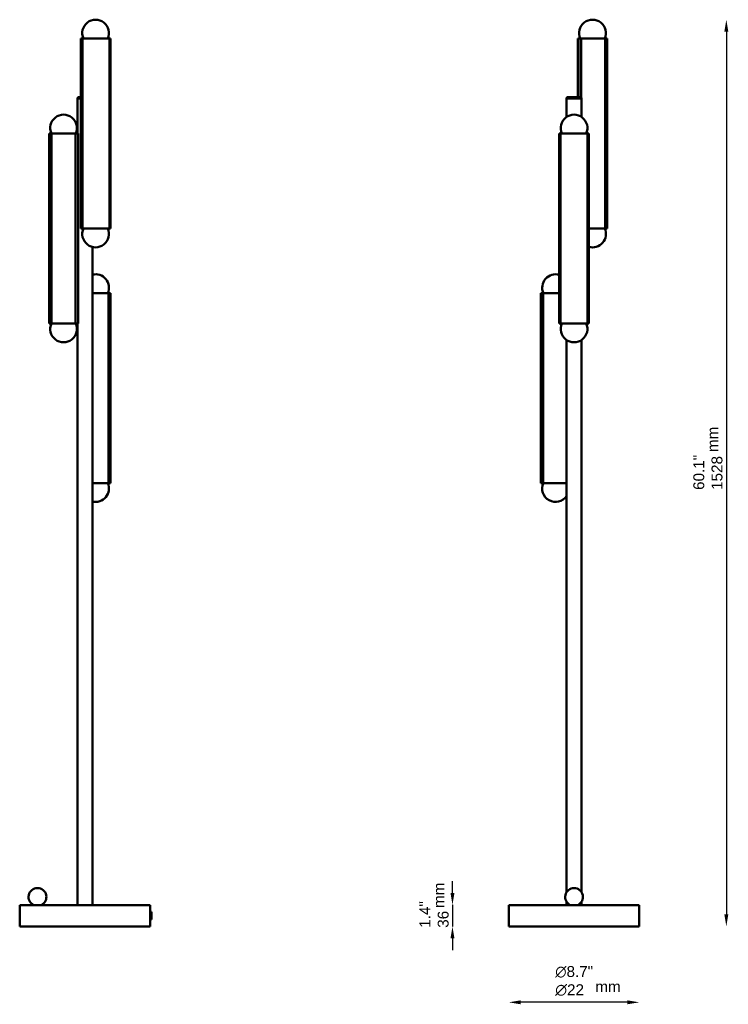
# Model space of a CAD drawing. Header units: millimetres. Extents: x 1056 to 2251, y 465 to 2125.
import ezdxf

# ---------------------------------------------------------------- set-up
doc = ezdxf.new("R2010")
doc.units = ezdxf.units.MM
doc.header["$LTSCALE"] = 8
for name, color, linetype, lineweight in [('Symbol (ISO)', 7, 'Continuous', 25), ('Widoczne (ISO)', 7, 'Continuous', 50), ('Wymiar (ISO)', 7, 'Continuous', 25)]:
    doc.layers.add(name, color=color, linetype=linetype, lineweight=lineweight)
doc.styles.add('Tekst notatki (ISO)', font='arial.ttf')
doc.dimstyles.new('Domyślne (ISO)', dxfattribs={"dimscale": 8, "dimtxt": 2.3, "dimasz": 2.5, "dimexe": 3.175, "dimexo": 0, "dimgap": 0.762, "dimtad": 1, "dimdec": 1, "dimlfac": 0.03937, "dimzin": 0, "dimdsep": 46, "dimtxsty": 'Tekst notatki (ISO)', "dimcen": 0.09, "dimdle": 10, "dimclrd": 256, "dimclre": 256, "dimclrt": 256, "dimazin": 2, "dimtfac": 1, "dimtmove": 0, "dimatfit": 3, "dimfxl": 0, "dimtolj": 1, "dimlwd": -1, "dimlwe": -1, "dimarcsym": 0})

# ---------------------------------------------------------------- blocks, each defined once
blk = doc.blocks.new('*D4')
at = {"layer": 'Defpoints', "color": 0, "transparency": 16777216}
for p in [(2022.1, 2124.6), (2100.9, 596.8), (2247.7, 596.8)]:
    blk.add_point(p, dxfattribs=at)
at = {"layer": 'Wymiar (ISO)', "transparency": 16777216}
blk.add_line((2247.7, 2104.6), (2247.7, 616.8), dxfattribs=at)
for points in [[(2244.3, 2104.6), (2251, 2104.6), (2247.7, 2124.6)], [(2244.3, 616.8), (2251, 616.8), (2247.7, 596.8)]]:
    blk.add_solid(points, dxfattribs=at)
at = {"layer": 'Wymiar (ISO)', "transparency": 16777216, "insert": (2192, 1332.2), "char_height": 18.4, "attachment_point": 1, "rotation": 90, "style": 'Tekst notatki (ISO)'}
blk.add_mtext('\\A1;60.1"\\P1528', dxfattribs=at)
blk = doc.blocks.new('*D5')
at = {"layer": 'Defpoints', "color": 0, "transparency": 16777216}
for p in [(1880.9, 632.8), (1786, 596.8), (1880.9, 596.8)]:
    blk.add_point(p, dxfattribs=at)
at = {"layer": 'Wymiar (ISO)', "transparency": 16777216}
for p, q in [((1786, 652.8), (1786, 672.8)), ((1786, 632.8), (1786, 596.8)), ((1786, 576.8), (1786, 556.8))]:
    blk.add_line(p, q, dxfattribs=at)
for points in [[(1782.7, 652.8), (1789.3, 652.8), (1786, 632.8)], [(1782.7, 576.8), (1789.3, 576.8), (1786, 596.8)]]:
    blk.add_solid(points, dxfattribs=at)
at = {"layer": 'Wymiar (ISO)', "transparency": 16777216, "insert": (1730.4, 594.4), "char_height": 18.4, "attachment_point": 1, "rotation": 90, "style": 'Tekst notatki (ISO)'}
blk.add_mtext('\\A1;1.4"\\P36', dxfattribs=at)
blk = doc.blocks.new('*D6')
at = {"layer": 'Defpoints', "color": 0, "transparency": 16777216}
for p in [(1880.9, 596.8), (2100.9, 596.8), (1880.9, 468.8)]:
    blk.add_point(p, dxfattribs=at)
at = {"layer": 'Wymiar (ISO)', "transparency": 16777216}
blk.add_line((2080.9, 468.8), (1900.9, 468.8), dxfattribs=at)
for points in [[(1900.9, 472.1), (1900.9, 465.5), (1880.9, 468.8)], [(2080.9, 472.1), (2080.9, 465.5), (2100.9, 468.8)]]:
    blk.add_solid(points, dxfattribs=at)
at = {"layer": 'Wymiar (ISO)', "transparency": 16777216, "insert": (1959.2, 529.9), "char_height": 18.4, "attachment_point": 1, "style": 'Tekst notatki (ISO)'}
blk.add_mtext('\\A1;{\\fAIGDT|b0|i0;\\ln}\\fArial|b0|i0;{\\H18.4000;8.7"}\\P∅22', dxfattribs=at)

msp = doc.modelspace()

# ---------------------------------------------------------------- linework, layer by layer
at = {"layer": 'Widoczne (ISO)'}
for p, q in [((1159.63, 2092.79), (1160.7, 2092.79)), ((1159.63, 2092.79), (1159.63, 1772.79)), ((1162.17, 2092.79), (1160.7, 2092.79)), ((1162.5, 2092.79), (1162.17, 2092.79)), ((1162.5, 2092.79), (1164.76, 2092.79)), ((1162.5, 2092.79), (1162.5, 1772.79)), ((1166.63, 2092.79), (1164.76, 2092.79)), ((1168.84, 2092.79), (1166.63, 2092.79)), ((1169.18, 2092.79), (1168.84, 2092.79)), ((1169.18, 2092.79), (1172.72, 2092.79)), ((1174.62, 2092.79), (1172.72, 2092.79)), ((1177.64, 2092.79), (1174.62, 2092.79)), ((1178.77, 2092.79), (1177.64, 2092.79)), ((1178.77, 2092.79), (1183.01, 2092.79)), ((1184.55, 2092.79), (1183.01, 2092.79)), ((1187.79, 2092.79), (1184.55, 2092.79)), ((1189.49, 2092.79), (1187.79, 2092.79)), ((1189.49, 2092.79), (1193.59, 2092.79)), ((1194.47, 2092.79), (1193.59, 2092.79)), ((1197.29, 2092.79), (1194.47, 2092.79)), ((1199.22, 2092.79), (1197.29, 2092.79)), ((1199.22, 2092.79), (1202.36, 2092.79)), ((1202.41, 2092.79), (1202.36, 2092.79)), ((1204.24, 2092.79), (1202.41, 2092.79)), ((1206.02, 2092.79), (1204.24, 2092.79)), ((1206.02, 2092.79), (1207.85, 2092.79)), ((1208.56, 2092.79), (1207.85, 2092.79)), ((1207.85, 2092.79), (1207.85, 1772.79)), ((1208.56, 2092.79), (1209.3, 2092.79)), ((1209.3, 2092.79), (1209.3, 1772.79)), ((1997.46, 2092.79), (1998.06, 2092.79)), ((1997.46, 2092.79), (1997.46, 1993.79)), ((1998.19, 2092.79), (1998.06, 2092.79)), ((1998.19, 2092.79), (1999.81, 2092.79)), ((1998.19, 2092.79), (1998.19, 1993.79)), ((2001.53, 2092.79), (1999.81, 2092.79)), ((2003.06, 2092.79), (2001.53, 2092.79)), ((2003.06, 2092.79), (2005.98, 2092.79)), ((2003.06, 2092.79), (2003.06, 1993.16)), ((2007.91, 2092.79), (2005.98, 2092.79)), ((2010.6, 2092.79), (2007.91, 2092.79)), ((2011.35, 2092.79), (2010.6, 2092.79)), ((2011.35, 2092.79), (2015.34, 2092.79)), ((2017.11, 2092.79), (2015.34, 2092.79)), ((2020.32, 2092.79), (2017.11, 2092.79)), ((2021.77, 2092.79), (2020.32, 2092.79)), ((2021.77, 2092.79), (2026.05, 2092.79)), ((2027.29, 2092.79), (2026.05, 2092.79)), ((2030.39, 2092.79), (2027.29, 2092.79)), ((2032.26, 2092.79), (2030.39, 2092.79)), ((2032.26, 2092.79), (2035.97, 2092.79)), ((2036.45, 2092.79), (2035.97, 2092.79)), ((2038.83, 2092.79), (2036.45, 2092.79)), ((2040.73, 2092.79), (2038.83, 2092.79)), ((2040.73, 2092.79), (2043.21, 2092.79)), ((2043.96, 2092.79), (2043.21, 2092.79)), ((2043.21, 2092.79), (2043.21, 1772.79)), ((2045.52, 2092.79), (2043.96, 2092.79)), ((2045.52, 2092.79), (2046.77, 2092.79)), ((2046.77, 2092.79), (2046.77, 1772.79)), ((1154.97, 1993.79), (1153.97, 1992.79)), ((1159.63, 1992.79), (1153.97, 1992.79)), ((1153.97, 1991.79), (1153.97, 1992.79)), ((1153.97, 1991.79), (1159.63, 1991.79)), ((1159.63, 1991.79), (1153.97, 1991.79)), ((1153.97, 1932.79), (1153.97, 1991.79)), ((1154.97, 1993.79), (1159.63, 1993.79)), ((1979.44, 1993.79), (1978.44, 1992.79)), ((2003.44, 1992.79), (1978.44, 1992.79)), ((1978.44, 1991.79), (1978.44, 1992.79)), ((1978.44, 1991.79), (2003.44, 1991.79)), ((2003.44, 1991.79), (1978.44, 1991.79)), ((1978.44, 1960.8), (1978.44, 1991.79)), ((1979.44, 1993.79), (2002.44, 1993.79)), ((2002.44, 1993.79), (2003.44, 1992.79)), ((2003.44, 1991.79), (2003.44, 1992.79)), ((2003.44, 1960.8), (2003.44, 1991.79)), ((1107.55, 1932.79), (1106.12, 1932.79)), ((1106.12, 1612.79), (1106.12, 1932.79)), ((1107.55, 1932.79), (1109.2, 1932.79)), ((1109.2, 1932.79), (1110.34, 1932.79)), ((1113.04, 1932.79), (1110.34, 1932.79)), ((1110.34, 1612.79), (1110.34, 1932.79)), ((1113.04, 1932.79), (1114.96, 1932.79)), ((1114.96, 1932.79), (1117.5, 1932.79)), ((1117.5, 1932.79), (1118.12, 1932.79)), ((1121.99, 1932.79), (1118.12, 1932.79)), ((1121.99, 1932.79), (1123.8, 1932.79)), ((1123.8, 1932.79), (1126.97, 1932.79)), ((1126.97, 1932.79), (1128.32, 1932.79)), ((1132.61, 1932.79), (1128.32, 1932.79)), ((1132.61, 1932.79), (1133.96, 1932.79)), ((1133.96, 1932.79), (1137.13, 1932.79)), ((1137.13, 1932.79), (1138.95, 1932.79)), ((1142.81, 1932.79), (1138.95, 1932.79)), ((1142.81, 1932.79), (1143.43, 1932.79)), ((1143.43, 1932.79), (1145.97, 1932.79)), ((1145.97, 1932.79), (1147.89, 1932.79)), ((1150.59, 1932.79), (1147.89, 1932.79)), ((1150.59, 1932.79), (1151.74, 1932.79)), ((1150.59, 1612.79), (1150.59, 1932.79)), ((1151.74, 1932.79), (1153.39, 1932.79)), ((1154.82, 1932.79), (1153.39, 1932.79)), ((1154.82, 1612.79), (1154.82, 1932.79)), ((1966.94, 1932.79), (1966.04, 1932.79)), ((1966.04, 1612.79), (1966.04, 1932.79)), ((1966.94, 1932.79), (1968.21, 1932.79)), ((1970.25, 1932.79), (1968.21, 1932.79)), ((1968.21, 1612.79), (1968.21, 1932.79)), ((1970.25, 1932.79), (1972.08, 1932.79)), ((1972.08, 1932.79), (1974.1, 1932.79)), ((1974.1, 1932.79), (1974.3, 1932.79)), ((1977.65, 1932.79), (1974.3, 1932.79)), ((1977.65, 1932.79), (1979.57, 1932.79)), ((1979.57, 1932.79), (1982.5, 1932.79)), ((1982.5, 1932.79), (1983.51, 1932.79)), ((1987.69, 1932.79), (1983.51, 1932.79)), ((1987.69, 1932.79), (1989.31, 1932.79)), ((1989.31, 1932.79), (1992.56, 1932.79)), ((1992.56, 1932.79), (1994.19, 1932.79)), ((1998.37, 1932.79), (1994.19, 1932.79)), ((1998.37, 1932.79), (1999.38, 1932.79)), ((1999.38, 1932.79), (2002.3, 1932.79)), ((2002.3, 1932.79), (2004.22, 1932.79)), ((2007.58, 1932.79), (2004.22, 1932.79)), ((2007.58, 1932.79), (2007.77, 1932.79)), ((2007.77, 1932.79), (2009.8, 1932.79)), ((2009.8, 1932.79), (2011.63, 1932.79)), ((2013.67, 1932.79), (2011.63, 1932.79)), ((2013.67, 1932.79), (2014.94, 1932.79)), ((2013.67, 1612.79), (2013.67, 1932.79)), ((2015.84, 1932.79), (2014.94, 1932.79)), ((2015.84, 1612.79), (2015.84, 1932.79)), ((1159.63, 1772.79), (1160.7, 1772.79)), ((1162.17, 1772.79), (1160.7, 1772.79)), ((1162.5, 1772.79), (1162.17, 1772.79)), ((1162.5, 1772.79), (1164.76, 1772.79)), ((1166.63, 1772.79), (1164.76, 1772.79)), ((1168.84, 1772.79), (1166.63, 1772.79)), ((1169.18, 1772.79), (1168.84, 1772.79)), ((1169.18, 1772.79), (1172.72, 1772.79)), ((1174.62, 1772.79), (1172.72, 1772.79)), ((1177.64, 1772.79), (1174.62, 1772.79)), ((1178.77, 1772.79), (1177.64, 1772.79)), ((1178.77, 1772.79), (1183.01, 1772.79)), ((1184.55, 1772.79), (1183.01, 1772.79)), ((1187.79, 1772.79), (1184.55, 1772.79)), ((1189.49, 1772.79), (1187.79, 1772.79)), ((1189.49, 1772.79), (1193.59, 1772.79)), ((1194.47, 1772.79), (1193.59, 1772.79)), ((1197.29, 1772.79), (1194.47, 1772.79)), ((1199.22, 1772.79), (1197.29, 1772.79)), ((1199.22, 1772.79), (1202.36, 1772.79)), ((1202.41, 1772.79), (1202.36, 1772.79)), ((1204.24, 1772.79), (1202.41, 1772.79)), ((1206.02, 1772.79), (1204.24, 1772.79)), ((1206.02, 1772.79), (1207.85, 1772.79)), ((1208.56, 1772.79), (1207.85, 1772.79)), ((1208.56, 1772.79), (1209.3, 1772.79)), ((2017.11, 1772.79), (2015.84, 1772.79)), ((2020.32, 1772.79), (2017.11, 1772.79)), ((2021.77, 1772.79), (2020.32, 1772.79)), ((2021.77, 1772.79), (2026.05, 1772.79)), ((2027.29, 1772.79), (2026.05, 1772.79)), ((2030.39, 1772.79), (2027.29, 1772.79)), ((2032.26, 1772.79), (2030.39, 1772.79)), ((2032.26, 1772.79), (2035.97, 1772.79)), ((2036.45, 1772.79), (2035.97, 1772.79)), ((2038.83, 1772.79), (2036.45, 1772.79)), ((2040.73, 1772.79), (2038.83, 1772.79)), ((2040.73, 1772.79), (2043.21, 1772.79)), ((2043.96, 1772.79), (2043.21, 1772.79)), ((2045.52, 1772.79), (2043.96, 1772.79)), ((2045.52, 1772.79), (2046.77, 1772.79)), ((1178.97, 632.79), (1178.97, 1741.67)), ((1179.44, 1663.79), (1178.97, 1663.79)), ((1179.44, 1663.79), (1181.14, 1663.79)), ((1181.14, 1663.79), (1184.38, 1663.79)), ((1184.38, 1663.79), (1185.92, 1663.79)), ((1190.16, 1663.79), (1185.92, 1663.79)), ((1190.16, 1663.79), (1191.29, 1663.79)), ((1191.29, 1663.79), (1194.32, 1663.79)), ((1194.32, 1663.79), (1196.21, 1663.79)), ((1199.76, 1663.79), (1196.21, 1663.79)), ((1199.76, 1663.79), (1200.1, 1663.79)), ((1200.1, 1663.79), (1202.3, 1663.79)), ((1202.3, 1663.79), (1204.18, 1663.79)), ((1206.43, 1663.79), (1204.18, 1663.79)), ((1206.43, 1663.79), (1206.76, 1663.79)), ((1206.43, 1343.79), (1206.43, 1663.79)), ((1206.76, 1663.79), (1208.24, 1663.79)), ((1209.3, 1663.79), (1208.24, 1663.79)), ((1209.3, 1343.79), (1209.3, 1663.79)), ((1936.35, 1663.79), (1935.1, 1663.79)), ((1935.1, 1343.79), (1935.1, 1663.79)), ((1936.35, 1663.79), (1937.92, 1663.79)), ((1937.92, 1663.79), (1938.67, 1663.79)), ((1941.14, 1663.79), (1938.67, 1663.79)), ((1938.67, 1343.79), (1938.67, 1663.79)), ((1941.14, 1663.79), (1943.04, 1663.79)), ((1943.04, 1663.79), (1945.42, 1663.79)), ((1945.42, 1663.79), (1945.9, 1663.79)), ((1949.62, 1663.79), (1945.9, 1663.79)), ((1949.62, 1663.79), (1951.48, 1663.79)), ((1951.48, 1663.79), (1954.58, 1663.79)), ((1954.58, 1663.79), (1955.83, 1663.79)), ((1960.1, 1663.79), (1955.83, 1663.79)), ((1960.1, 1663.79), (1961.56, 1663.79)), ((1961.56, 1663.79), (1964.77, 1663.79)), ((1964.77, 1663.79), (1966.04, 1663.79)), ((1107.55, 1612.79), (1106.12, 1612.79)), ((1107.55, 1612.79), (1109.2, 1612.79)), ((1109.2, 1612.79), (1110.34, 1612.79)), ((1113.04, 1612.79), (1110.34, 1612.79)), ((1113.04, 1612.79), (1114.96, 1612.79)), ((1114.96, 1612.79), (1117.5, 1612.79)), ((1117.5, 1612.79), (1118.12, 1612.79)), ((1121.99, 1612.79), (1118.12, 1612.79)), ((1121.99, 1612.79), (1123.8, 1612.79)), ((1123.8, 1612.79), (1126.97, 1612.79)), ((1126.97, 1612.79), (1128.32, 1612.79)), ((1132.61, 1612.79), (1128.32, 1612.79)), ((1132.61, 1612.79), (1133.96, 1612.79)), ((1133.96, 1612.79), (1137.13, 1612.79)), ((1137.13, 1612.79), (1138.95, 1612.79)), ((1142.81, 1612.79), (1138.95, 1612.79)), ((1142.81, 1612.79), (1143.43, 1612.79)), ((1143.43, 1612.79), (1145.97, 1612.79)), ((1145.97, 1612.79), (1147.89, 1612.79)), ((1150.59, 1612.79), (1147.89, 1612.79)), ((1150.59, 1612.79), (1151.74, 1612.79)), ((1151.74, 1612.79), (1153.39, 1612.79)), ((1154.82, 1612.79), (1153.39, 1612.79)), ((1153.97, 632.79), (1153.97, 1612.79)), ((1966.94, 1612.79), (1966.04, 1612.79)), ((1966.94, 1612.79), (1968.21, 1612.79)), ((1970.25, 1612.79), (1968.21, 1612.79)), ((1970.25, 1612.79), (1972.08, 1612.79)), ((1972.08, 1612.79), (1974.1, 1612.79)), ((1974.1, 1612.79), (1974.3, 1612.79)), ((1977.65, 1612.79), (1974.3, 1612.79)), ((1977.65, 1612.79), (1979.57, 1612.79)), ((1979.57, 1612.79), (1982.5, 1612.79)), ((1982.5, 1612.79), (1983.51, 1612.79)), ((1987.69, 1612.79), (1983.51, 1612.79)), ((1987.69, 1612.79), (1989.31, 1612.79)), ((1989.31, 1612.79), (1992.56, 1612.79)), ((1992.56, 1612.79), (1994.19, 1612.79)), ((1998.37, 1612.79), (1994.19, 1612.79)), ((1998.37, 1612.79), (1999.38, 1612.79)), ((1999.38, 1612.79), (2002.3, 1612.79)), ((2002.3, 1612.79), (2004.22, 1612.79)), ((2007.58, 1612.79), (2004.22, 1612.79)), ((2007.58, 1612.79), (2007.77, 1612.79)), ((2007.77, 1612.79), (2009.8, 1612.79)), ((2009.8, 1612.79), (2011.63, 1612.79)), ((2013.67, 1612.79), (2011.63, 1612.79)), ((2013.67, 1612.79), (2014.94, 1612.79)), ((2015.84, 1612.79), (2014.94, 1612.79)), ((1978.44, 654.64), (1978.44, 1584.78)), ((2003.44, 654.64), (2003.44, 1584.78)), ((1179.44, 1343.79), (1178.97, 1343.79)), ((1179.44, 1343.79), (1181.14, 1343.79)), ((1181.14, 1343.79), (1184.38, 1343.79)), ((1184.38, 1343.79), (1185.92, 1343.79)), ((1190.16, 1343.79), (1185.92, 1343.79)), ((1190.16, 1343.79), (1191.29, 1343.79)), ((1191.29, 1343.79), (1194.32, 1343.79)), ((1194.32, 1343.79), (1196.21, 1343.79)), ((1199.76, 1343.79), (1196.21, 1343.79)), ((1199.76, 1343.79), (1200.1, 1343.79)), ((1200.1, 1343.79), (1202.3, 1343.79)), ((1202.3, 1343.79), (1204.18, 1343.79)), ((1206.43, 1343.79), (1204.18, 1343.79)), ((1206.43, 1343.79), (1206.76, 1343.79)), ((1206.76, 1343.79), (1208.24, 1343.79)), ((1209.3, 1343.79), (1208.24, 1343.79)), ((1936.35, 1343.79), (1935.1, 1343.79)), ((1936.35, 1343.79), (1937.92, 1343.79)), ((1937.92, 1343.79), (1938.67, 1343.79)), ((1941.14, 1343.79), (1938.67, 1343.79)), ((1941.14, 1343.79), (1943.04, 1343.79)), ((1943.04, 1343.79), (1945.42, 1343.79)), ((1945.42, 1343.79), (1945.9, 1343.79)), ((1949.62, 1343.79), (1945.9, 1343.79)), ((1949.62, 1343.79), (1951.48, 1343.79)), ((1951.48, 1343.79), (1954.58, 1343.79)), ((1954.58, 1343.79), (1955.83, 1343.79)), ((1960.1, 1343.79), (1955.83, 1343.79)), ((1960.1, 1343.79), (1961.56, 1343.79)), ((1961.56, 1343.79), (1964.77, 1343.79)), ((1964.77, 1343.79), (1966.53, 1343.79)), ((1970.52, 1343.79), (1966.53, 1343.79)), ((1970.52, 1343.79), (1971.28, 1343.79)), ((1971.28, 1343.79), (1973.96, 1343.79)), ((1973.96, 1343.79), (1975.89, 1343.79)), ((1978.44, 1343.79), (1975.89, 1343.79)), ((1276.47, 632.79), (1056.47, 632.79)), ((1056.47, 632.79), (1056.47, 596.79)), ((1276.47, 632.79), (1276.47, 621.29)), ((2100.94, 632.79), (1880.94, 632.79)), ((1880.94, 632.79), (1880.94, 596.79)), ((1978.44, 632.79), (1978.44, 638.06)), ((2003.44, 632.79), (2003.44, 638.06)), ((2100.94, 632.79), (2100.94, 596.79)), ((1276.47, 621.29), (1276.47, 608.29)), ((1278.47, 621.29), (1276.47, 621.29)), ((1278.47, 608.29), (1278.47, 621.29)), ((1278.47, 608.29), (1276.47, 608.29)), ((1276.47, 608.29), (1276.47, 596.79)), ((1056.47, 596.79), (1276.47, 596.79)), ((1880.94, 596.79), (2100.94, 596.79))]:
    msp.add_line(p, q, dxfattribs=at)
for centre, radius, start, end in [((1184.47, 2102.09), 22.5, 335.5856, 204.4144), ((2022.11, 2102.09), 22.5, 335.5856, 204.4144), ((1130.47, 1942.09), 22.5, 335.5856, 204.4144), ((1990.94, 1942.09), 22.5, 335.5856, 204.4144), ((1184.47, 1763.49), 22.5, 155.5856, 24.4144), ((2022.11, 1763.49), 22.5, 253.80102, 24.4144), ((1184.47, 1673.09), 22.5, 335.5856, 104.149), ((1959.76, 1673.09), 22.5, 73.80102, 204.4144), ((1130.47, 1603.49), 22.5, 155.5856, 24.4144), ((1990.94, 1603.49), 22.5, 155.5856, 24.4144), ((1184.47, 1334.49), 22.5, 255.851, 24.4144), ((1959.76, 1334.49), 22.5, 155.5856, 326.10748), ((1086.47, 646.35), 15, 295.31528, 244.68472), ((1990.94, 646.35), 15, 295.31528, 244.68472)]:
    msp.add_arc(centre, radius, start, end, dxfattribs=at)

# ---------------------------------------------------------------- texts
at = {"layer": 'Symbol (ISO)', "char_height": 18.4, "width": 42.8305, "attachment_point": 1, "rotation": 90, "style": 'Tekst notatki (ISO)'}
for insert in [(2215.53, 1395.84), (1753.99, 627.69)]:
    msp.add_mtext('\\fArial|b0|i0;mm', dxfattribs=dict(at, insert=insert))
at = {"layer": 'Symbol (ISO)', "insert": (2026.74, 504.49), "char_height": 18.4, "width": 42.8305, "attachment_point": 1, "style": 'Tekst notatki (ISO)'}
msp.add_mtext('\\fArial|b0|i0;mm', dxfattribs=at)

# ---------------------------------------------------------------- dimensions: what is measured, and where the dimension line sits
at = {"layer": 'Wymiar (ISO)'}
for base, p1, p2, angle, text, override, picture, middle in [((2247.66, 596.79), (2022.11, 2124.59), (2100.94, 596.79), 90, '<>"\\P1528', {"dimgap": 0.762, "dimdec": 1, "dimlfac": 0.03937, "dimpost": '\\X', "dimse1": 1, "dimse2": 1, "dimtol": 0, "dimlim": 0, "dimtp": 0, "dimtm": 0, "dimtdec": 2, "dimtofl": 0, "dimatfit": 1, "dimtvp": -0.25}, '*D4', (2247.66, 1360.69)), ((1786, 596.79), (1880.94, 632.79), (1880.94, 596.79), 270, '<>"\\P36', {"dimgap": 0.762, "dimdec": 1, "dimlfac": 0.03937, "dimpost": '\\X', "dimse1": 1, "dimse2": 1, "dimtol": 0, "dimlim": 0, "dimtp": 0, "dimtm": 0, "dimtdec": 2, "dimtofl": 1, "dimatfit": 1, "dimtvp": -0.25}, '*D5', (1786, 614.79)), ((1880.94, 468.79), (2100.94, 596.79), (1880.94, 596.79), 180, '{\\fAIGDT|b0|i0;\\ln}\\fArial|b0|i0;{\\H18.4000;<>"}\\P∅22', {"dimgap": 0.762, "dimdec": 1, "dimlfac": 0.03937, "dimpost": '\\X', "dimse1": 1, "dimse2": 1, "dimtol": 0, "dimlim": 0, "dimtp": 0, "dimtm": 0, "dimtdec": 2, "dimtofl": 0, "dimatfit": 1, "dimtvp": -0.25}, '*D6', (1990.94, 468.79))]:
    dim = msp.add_linear_dim(base=base, p1=p1, p2=p2, angle=angle, text=text, dimstyle='Domyślne (ISO)', override=override, dxfattribs=at)
    dim.commit()
    dim.dimension.update_dxf_attribs({"geometry": picture, "text_midpoint": middle, "dimtype": 160})

doc.saveas('drawing.dxf')
